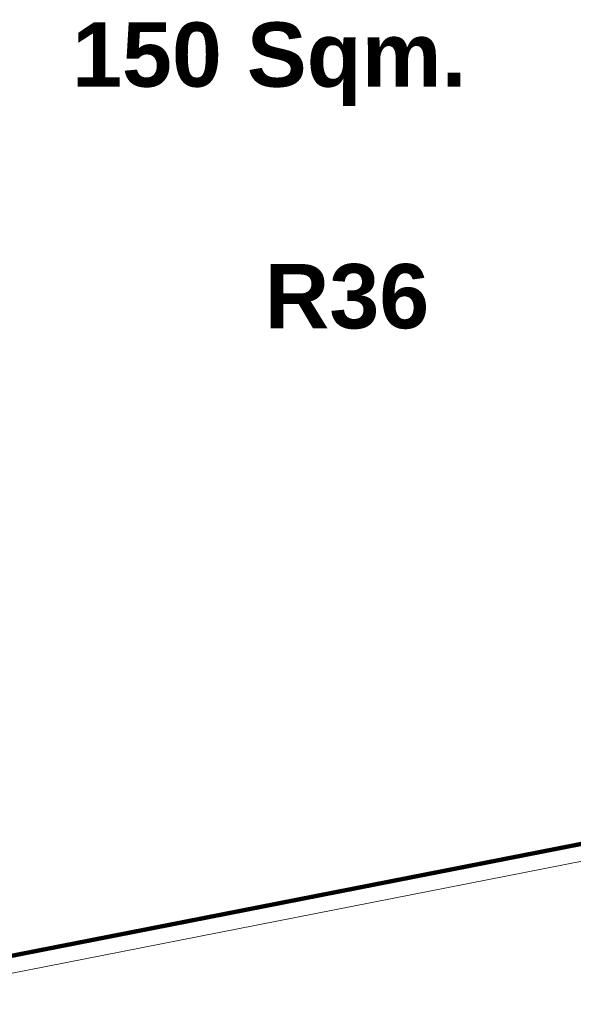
# Model space of a CAD drawing. Header units: millimetres. Extents: x 21148.2 to 21239.2, y 30135 to 30201.8.
# Tile 2 of 189: x 21156.5 to 21163, y 30153.7 to 30165.1. Entities that reach past the tile are written whole.
import ezdxf

# ---------------------------------------------------------------- set-up
doc = ezdxf.new("R2010")
doc.units = ezdxf.units.MM
doc.layers.add('AR-T1E-20-L1$0$ENHANCE PTB LVL 1 - BUILDING WALLS$0$A-FLOR-OTLN', color=7, linetype='Continuous', lineweight=13)
doc.layers.add('AR-T1E-20-L1$0$ENHANCE PTB LVL 1 - BUILDING WALLS$0$I-FURN', color=7, linetype='Continuous', lineweight=13)
doc.styles.get("Standard").update_dxf_attribs({"font": 'arial.ttf'})

msp = doc.modelspace()

# ---------------------------------------------------------------- linework, layer by layer
at = {"layer": 'AR-T1E-20-L1$0$ENHANCE PTB LVL 1 - BUILDING WALLS$0$A-FLOR-OTLN', "ltscale": 0.25, "const_width": 0.05}
msp.add_lwpolyline([(21161.949, 30177.172), (21162.866, 30177.141, 0.281949), (21162.897, 30175.263, 0.085536), (21163.844, 30174.124), (21163.854, 30155.683), (21154.556, 30153.858, -0.550633), (21151.797, 30158.131), (21161.949, 30177.172)], format="xyb", dxfattribs=at)
at = {"layer": 'AR-T1E-20-L1$0$ENHANCE PTB LVL 1 - BUILDING WALLS$0$I-FURN'}
msp.add_lwpolyline([(21151.618, 30158.22), (21161.78, 30177.281, -0.430225), (21166.684, 30177.786), (21178.831, 30162.449, -0.43714), (21176.964, 30158.053), (21154.577, 30153.658, -0.553804), (21151.62, 30158.226)], format="xyb", dxfattribs=at)
msp.add_lwpolyline([(21151.797, 30158.131), (21161.949, 30177.172, -0.426961), (21166.539, 30177.646), (21178.658, 30162.344, -0.433306), (21176.91, 30158.246), (21154.556, 30153.858, -0.550633)], format="xyb", close=True, dxfattribs=at)

# ---------------------------------------------------------------- texts
at = {"char_height": 0.75, "width": 51.9285, "attachment_point": 1}
for s, insert in [('{\\fArial|b1|i0|c0|p34;F&B\\PSTARBUCKS^J150 Sqm.}', (21157.121, 30167.605, 10.833)), ('{\\fArial|b1|i0|c0|p34;R36}', (21159.366, 30162.288))]:
    msp.add_mtext(s, dxfattribs=dict(at, insert=insert))

doc.saveas('drawing.dxf')
